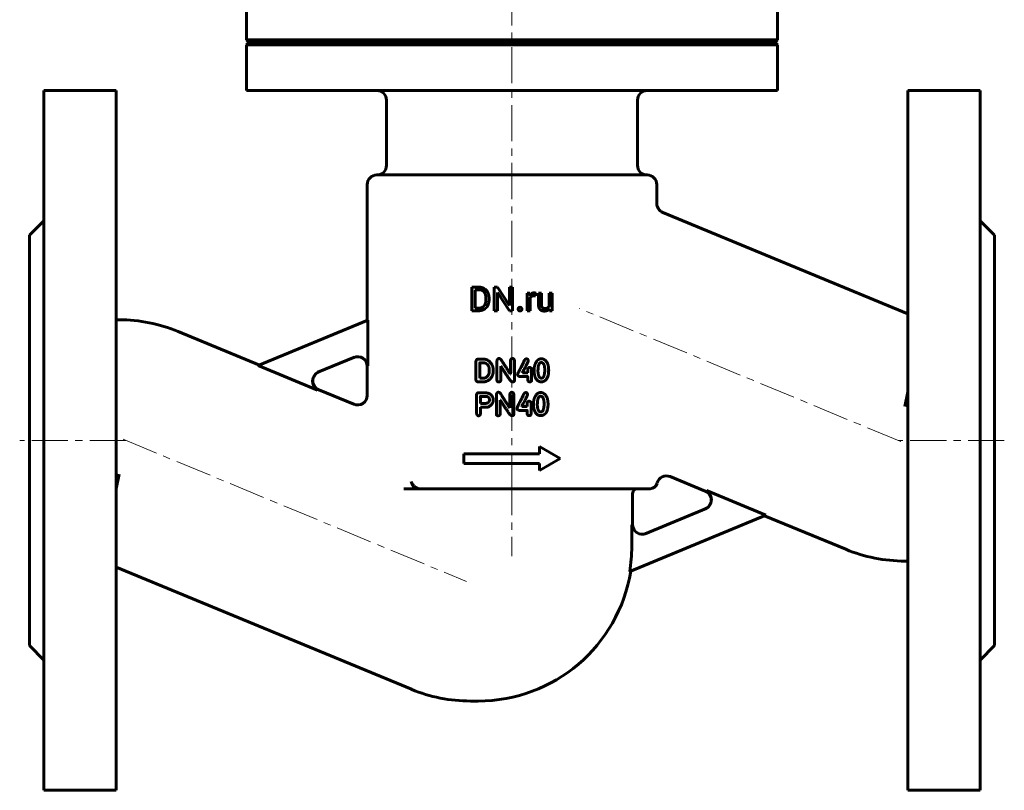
# Model space of a CAD drawing. Header units: millimetres. Extents: x -123 to 123, y -166 to 166.
# Tile 1 of 2: x -102 to 102, y -166 to -6. Entities that reach past the tile are written whole.
import ezdxf

# ---------------------------------------------------------------- set-up
doc = ezdxf.new("R2010")
doc.units = ezdxf.units.MM
for name, pattern in [('K5LT-1', [0]), ('K5LT_AXLED', [12, 7.5, -1.5, 1.5, -1.5]), ('K5LT_BASIC', [0])]:
    doc.linetypes.add(name, pattern=pattern)
doc.layers.add('Системный слой (1)', color=7, linetype='Continuous', true_color=0x6c6c6c)

# ---------------------------------------------------------------- blocks, each defined once
blk = doc.blocks.new('U12')
at = {"layer": 'Системный слой (1)', "color": 143, "linetype": 'K5LT_BASIC', "lineweight": 60, "true_color": 0x33acca}
for p, q in [((-69.15, -70.9), (-52.33, -77.86)), ((-40.03, -82.95), (-32.76, -85.97))]:
    blk.add_line(p, q, dxfattribs=at)
blk = doc.blocks.new('U13')
at = {"layer": 'Системный слой (1)', "color": 143, "linetype": 'K5LT_BASIC', "lineweight": 60, "true_color": 0x33acca}
for p, q in [((40.04, -103.97), (32.77, -100.95)), ((69.15, -116.02), (52.34, -109.06))]:
    blk.add_line(p, q, dxfattribs=at)
blk = doc.blocks.new('U14')
at = {"layer": 'Системный слой (1)', "color": 143, "linetype": 'K5LT_BASIC', "lineweight": 60, "true_color": 0x33acca}
for p, q in [((-30, -68.61), (-30, -40.46)), ((-30, -84.12), (-30, -78.1))]:
    blk.add_line(p, q, dxfattribs=at)

msp = doc.modelspace()

# ---------------------------------------------------------------- linework, layer by layer
at = {"layer": 'Системный слой (1)', "color": 30, "linetype": 'K5LT_AXLED', "lineweight": 18, "true_color": 0xff8000}
for p, q in [((0, 144.04), (0, -103.96)), ((80.56, -93.69), (14.02, -66.13)), ((-80, -93.46), (-102, -93.46)), ((-80.56, -93.23), (-9.44, -122.69)), ((102, -93.46), (80, -93.46)), ((0, -101.46), (0, -117.46))]:
    msp.add_line(p, q, dxfattribs=at)
at = {"layer": 'Системный слой (1)', "color": 143, "linetype": 'K5LT_BASIC', "lineweight": 60, "true_color": 0x33acca}
for p, q in [((-55, -10.46), (-55, -0.96)), ((55, -10.46), (55, -0.96)), ((-55, -10.46), (55, -10.46)), ((-54.5, -10.96), (-55, -10.46)), ((-55, -11.46), (-54.5, -10.96)), ((-55, -20.96), (-55, -11.46)), ((-55, -11.46), (55, -11.46)), ((-54.5, -10.96), (54.5, -10.96)), ((54.5, -10.96), (55, -10.46)), ((55, -11.46), (54.5, -10.96)), ((55, -20.96), (55, -11.46)), ((-97, -20.96), (-82, -20.96)), ((-97, -20.96), (-97, -165.96)), ((-82, -20.96), (-82, -165.96)), ((-55, -20.96), (55, -20.96)), ((97, -20.96), (82, -20.96)), ((82, -20.96), (82, -165.96)), ((97, -20.96), (97, -165.96)), ((-26, -36.46), (-26, -22.96)), ((26, -36.46), (26, -22.96)), ((-28, -38.46), (28, -38.46)), ((30, -44.35), (30, -40.46)), ((82, -67.23), (31.24, -46.2)), ((-100, -50.96), (-97, -47.96)), ((100, -50.96), (97, -47.96)), ((-100, -50.96), (-100, -135.96)), ((100, -50.96), (100, -135.96)), ((-8.29, -61.69), (-6.91, -61.69)), ((-8.29, -66.59), (-8.29, -61.69)), ((-7.65, -66.06), (-7.65, -62.23)), ((-7.65, -62.23), (-6.91, -62.23)), ((-3.66, -66.59), (-3.66, -61.69)), ((-3.66, -61.69), (-3.02, -61.69)), ((-3.02, -61.69), (-0.54, -65.48)), ((-3.02, -62.81), (-0.55, -66.59)), ((-3.02, -66.59), (-3.02, -62.81)), ((-0.54, -61.69), (0.1, -61.69)), ((-0.54, -65.48), (-0.54, -61.69)), ((0.1, -66.59), (0.1, -61.69)), ((3.12, -66.59), (3.12, -62.95)), ((3.12, -62.95), (3.73, -62.95)), ((3.73, -62.95), (3.74, -63.37)), ((4.87, -63.51), (4.88, -62.93)), ((5.49, -65.3), (5.49, -62.95)), ((5.49, -62.95), (6.11, -62.95)), ((6.11, -65.3), (6.11, -62.95)), ((7.73, -62.95), (8.35, -62.95)), ((7.73, -65.6), (7.73, -62.95)), ((8.35, -66.59), (8.35, -62.95)), ((-5.4, -64.29), (-5.4, -63.99)), ((-4.75, -64.29), (-4.75, -64)), ((3.74, -66.59), (3.74, -64)), ((-8.29, -66.59), (-7.65, -66.59)), ((-7.65, -66.06), (-6.97, -66.06)), ((-7.65, -66.59), (-6.97, -66.59)), ((-3.66, -66.59), (-3.02, -66.59)), ((-0.55, -66.59), (0.1, -66.59)), ((3.12, -66.59), (3.74, -66.59)), ((7.74, -66.23), (7.76, -66.59)), ((7.76, -66.59), (8.35, -66.59)), ((-82, -68.46), (-81.39, -68.46)), ((-52.57, -77.96), (-29.85, -68.55)), ((-29.85, -78.03), (-29.85, -68.55)), ((-32.62, -76.19), (-40.25, -79.35)), ((-7.46, -80.94), (-7.46, -77.06)), ((-7.1, -76.62), (-6.98, -76.62)), ((-6.98, -76.62), (-5.86, -76.62)), ((-6.69, -80.57), (-6.68, -77.4)), ((-6.64, -77.36), (-5.91, -77.36)), ((-3.11, -81), (-3.11, -76.94)), ((-0.31, -79.72), (-0.31, -76.96)), ((0.49, -81.11), (0.49, -76.94)), ((-52.57, -77.96), (-40.28, -83.05)), ((-4.7, -79.04), (-4.7, -78.82)), ((-2.33, -81), (-2.33, -78.1)), ((-2.33, -78.1), (-2.29, -78.1)), ((2.21, -79.46), (2.21, -79.38)), ((2.21, -79.46), (3.28, -79.46)), ((3.28, -79.46), (3.28, -78.91)), ((4.07, -80.98), (4.07, -78.71)), ((5.37, -79.02), (5.39, -78.64)), ((7.6, -78.92), (7.6, -78.91)), ((-7.03, -81.34), (-6.01, -81.34)), ((-6.69, -80.57), (-6.65, -80.59)), ((-6.65, -80.59), (-5.91, -80.59)), ((-0.35, -79.72), (-0.31, -79.72)), ((0.07, -81.33), (0.19, -81.33)), ((1.68, -80.24), (3.25, -80.24)), ((3.28, -81), (3.28, -80.27)), ((6.02, -80.54), (6.19, -80.54)), ((-6.93, -83.57), (-5.92, -83.57)), ((81.39, -86.46), (82, -83.41)), ((-7.36, -84), (-7.34, -87.64)), ((-6.52, -84.34), (-5.18, -84.34)), ((-3.24, -88), (-3.24, -83.94)), ((-2.46, -88), (-2.46, -85.1)), ((-2.46, -85.1), (-2.42, -85.1)), ((-0.44, -86.72), (-0.44, -83.96)), ((0.36, -88.11), (0.36, -83.94)), ((5.24, -86.02), (5.26, -85.64)), ((-6.54, -85.74), (-6.5, -85.78)), ((-6.54, -86.54), (-4.97, -86.54)), ((-6.54, -87.88), (-6.54, -86.54)), ((-6.5, -85.78), (-5.47, -85.78)), ((-0.48, -86.72), (-0.44, -86.72)), ((1.55, -87.24), (3.12, -87.24)), ((2.07, -86.46), (2.07, -86.38)), ((2.07, -86.46), (3.15, -86.46)), ((3.15, -86.46), (3.15, -85.91)), ((3.15, -88), (3.15, -87.27)), ((3.94, -87.98), (3.94, -85.71)), ((5.89, -87.54), (6.06, -87.54)), ((7.47, -85.92), (7.47, -85.91)), ((-0.07, -88.33), (0.06, -88.33)), ((5.67, -94.72), (10, -97.22)), ((5.67, -96.22), (5.67, -94.72)), ((-10, -96.22), (5.67, -96.22)), ((-10, -98.22), (-10, -96.22)), ((5.67, -99.72), (10, -97.22)), ((-10, -98.22), (5.67, -98.22)), ((5.67, -99.72), (5.67, -98.22)), ((-81.39, -100.46), (-82, -103.51)), ((-20.25, -103.46), (-22.43, -103.46)), ((-19.25, -103.46), (-20.25, -103.46)), ((-19.25, -103.46), (28.06, -103.46)), ((28.06, -103.46), (28.6, -103.46)), ((52.57, -108.96), (40.29, -103.87)), ((25, -110.9), (25, -104.46)), ((27.6, -112.81), (40.26, -107.57)), ((52.57, -108.96), (24.4, -120.63)), ((24.82, -115.46), (24.82, -110.98)), ((-82, -119.69), (-20.85, -145.02)), ((82, -118.46), (81.39, -118.46)), ((-100, -135.96), (-97, -138.96)), ((100, -135.96), (97, -138.96)), ((-8.61, -147.46), (-7, -147.46)), ((-97, -165.96), (-82, -165.96)), ((97, -165.96), (82, -165.96))]:
    msp.add_line(p, q, dxfattribs=at)
for centre, radius, start, end in [((-28, -22.96), 2, 0, 90), ((28, -22.96), 2, 90, 180), ((-28, -36.46), 2, 270, 0), ((28, -36.46), 2, 180, 270), ((-28, -40.46), 2, 90, 180), ((28, -40.46), 2, 0, 90), ((32, -44.35), 2, 180, 247.5), ((-81.39, -100.46), 32, 67.5, 90), ((-32, -78.1), 2, 0, 112.5), ((-39.27, -81.11), 2, 112.5, 247.5), ((-32, -84.12), 2, 247.5, 0), ((127.26, -38.33), 161.25, 203.2405, 203.8219), ((32, -102.8), 2, 67.5, 164.4882), ((26, -104.46), 1, 90, 180), ((28.6, -101.96), 1.5, 270, 346.074), ((39.27, -105.81), 2, 292.5, 67.5), ((27, -110.9), 2, 180, 292.5), ((-7, -115.46), 31.82, 350.6317, 0), ((81.39, -86.46), 32, 247.5, 270), ((-7, -115.46), 32, 270, 350.8326), ((-8.61, -115.46), 32, 247.5, 270)]:
    msp.add_arc(centre, radius, start, end, dxfattribs=at)
for points in [[(-4.75, -64), (-4.75, -63.46), (-5.06, -62.61), (-5.64, -62.01), (-6.43, -61.69), (-6.91, -61.69)], [(-5.4, -63.99), (-5.4, -63.57), (-5.6, -62.91), (-5.99, -62.46), (-6.55, -62.23), (-6.91, -62.23)], [(4.88, -62.93), (4.84, -62.91), (4.67, -62.88), (4.6, -62.88)], [(-6.97, -66.06), (-6.45, -66.06), (-5.75, -65.62), (-5.4, -64.82), (-5.4, -64.29)], [(-6.97, -66.59), (-6.46, -66.59), (-5.64, -66.27), (-5.06, -65.67), (-4.75, -64.82), (-4.75, -64.29)], [(4.19, -63.55), (4.36, -63.48), (4.57, -63.48)], [(4.57, -63.48), (4.66, -63.48), (4.8, -63.49), (4.87, -63.51)], [(1.38, -65.99), (1.28, -66.1), (1.28, -66.26)], [(1.28, -66.26), (1.28, -66.41), (1.38, -66.52)], [(1.67, -65.88), (1.48, -65.88), (1.38, -65.99)], [(1.38, -66.52), (1.48, -66.63), (1.67, -66.63)], [(1.95, -65.99), (1.85, -65.88), (1.67, -65.88)], [(1.67, -66.63), (1.85, -66.63), (1.95, -66.52)], [(2.05, -66.26), (2.05, -66.1), (1.95, -65.99)], [(1.95, -66.52), (2.05, -66.41), (2.05, -66.26)], [(5.49, -65.3), (5.49, -65.66), (5.57, -65.92)], [(5.57, -65.92), (5.66, -66.18), (5.82, -66.34)], [(5.82, -66.34), (5.98, -66.5), (6.2, -66.58)], [(6.17, -65.71), (6.11, -65.55), (6.11, -65.3)], [(6.32, -65.96), (6.22, -65.87), (6.17, -65.71)], [(6.2, -66.58), (6.42, -66.65), (6.68, -66.65)], [(6.78, -66.13), (6.65, -66.13), (6.41, -66.05), (6.32, -65.96)], [(6.68, -66.65), (7.07, -66.65), (7.34, -66.53)], [(7.41, -65.97), (7.17, -66.13), (6.78, -66.13)], [(7.34, -66.53), (7.58, -66.41), (7.74, -66.23)], [(7.73, -65.6), (7.62, -65.83), (7.41, -65.97)], [(-7.1, -76.62), (-7.4, -76.64), (-7.46, -77.06)], [(-6.64, -77.36), (-6.68, -77.37), (-6.68, -77.4)], [(-5.63, -77.4), (-5.81, -77.36), (-5.91, -77.36)], [(-4.12, -77.83), (-4.82, -76.62), (-5.86, -76.62)], [(-4.7, -78.82), (-4.7, -77.77), (-5.63, -77.4)], [(-2.66, -76.48), (-3.03, -76.48), (-3.11, -76.94)], [(-2.01, -77.15), (-2.33, -76.48), (-2.66, -76.48)], [(-0.35, -79.72), (-1.25, -78.3), (-2.01, -77.15)], [(0.14, -76.49), (-0.31, -76.49), (-0.31, -76.96)], [(0.49, -76.94), (0.49, -76.49), (0.14, -76.49)], [(2.63, -76.81), (1.17, -79.63), (1.17, -79.76)], [(2.21, -79.38), (3.38, -77.03), (3.38, -76.98)], [(2.97, -76.54), (2.63, -76.65), (2.63, -76.81)], [(3.38, -76.98), (3.33, -76.54), (2.97, -76.54)], [(4.9, -77.44), (4.59, -78.04), (4.57, -78.87)], [(5.55, -76.66), (5.2, -76.84), (4.9, -77.44)], [(6.06, -77.31), (5.49, -77.31), (5.39, -78.64)], [(6.04, -76.53), (5.73, -76.58), (5.55, -76.66)], [(7.42, -77.62), (6.93, -76.53), (6.04, -76.53)], [(6.79, -78.91), (6.79, -77.31), (6.06, -77.31)], [(-5.19, -81.19), (-3.88, -80.5), (-3.88, -79.04)], [(-4.89, -79.9), (-4.7, -79.56), (-4.7, -79.04)], [(-3.88, -79.04), (-3.88, -78.3), (-4.12, -77.83)], [(-2.29, -78.1), (-1.84, -78.86), (-0.74, -80.48)], [(3.69, -78.33), (3.28, -78.33), (3.28, -78.91)], [(4.07, -78.71), (4.07, -78.42), (3.69, -78.33)], [(4.57, -78.87), (4.57, -79.57), (4.77, -80.25)], [(5.37, -79.02), (5.45, -80.54), (6.02, -80.54)], [(6.19, -80.54), (6.58, -80.54), (6.75, -79.54)], [(6.44, -81.27), (7.6, -80.87), (7.6, -78.92)], [(6.75, -79.54), (6.79, -79.1), (6.79, -78.91)], [(7.6, -78.91), (7.6, -78.32), (7.42, -77.62)], [(-7.46, -80.94), (-7.44, -81.29), (-7.03, -81.34)], [(-6.01, -81.34), (-5.71, -81.34), (-5.19, -81.19)], [(-5.91, -80.59), (-5.34, -80.59), (-4.89, -79.9)], [(-3.11, -81), (-3.11, -81.34), (-2.74, -81.34)], [(-2.74, -81.34), (-2.33, -81.34), (-2.33, -81)], [(-0.74, -80.48), (-0.2, -81.33), (0.07, -81.33)], [(0.19, -81.33), (0.49, -81.33), (0.49, -81.11)], [(1.17, -79.76), (1.17, -80.16), (1.68, -80.24)], [(3.25, -80.24), (3.28, -80.24), (3.28, -80.27)], [(3.28, -81), (3.3, -81.28), (3.69, -81.33)], [(3.69, -81.33), (4.07, -81.31), (4.07, -80.98)], [(4.77, -80.25), (5.2, -81.32), (6.04, -81.32)], [(6.04, -81.32), (6.28, -81.32), (6.44, -81.27)], [(-6.93, -83.57), (-7.26, -83.57), (-7.36, -84)], [(-4.26, -84.08), (-4.67, -83.56), (-5.92, -83.57)], [(-2.79, -83.48), (-3.16, -83.48), (-3.24, -83.94)], [(-2.14, -84.15), (-2.46, -83.48), (-2.79, -83.48)], [(0, -83.49), (-0.44, -83.49), (-0.44, -83.96)], [(0.36, -83.94), (0.36, -83.49), (0, -83.49)], [(2.84, -83.54), (2.49, -83.65), (2.49, -83.81)], [(3.24, -83.98), (3.2, -83.54), (2.84, -83.54)], [(5.91, -83.53), (5.6, -83.58), (5.42, -83.66)], [(7.29, -84.62), (6.8, -83.53), (5.91, -83.53)], [(-6.52, -84.34), (-6.56, -84.35), (-6.56, -84.38)], [(-6.56, -84.38), (-6.54, -85.5), (-6.54, -85.74)], [(-5.47, -85.78), (-4.67, -85.78), (-4.67, -85.01)], [(-4.67, -85.01), (-4.67, -84.56), (-5.18, -84.34)], [(-4.97, -86.54), (-3.89, -86.07), (-3.89, -85.1)], [(-3.89, -85.1), (-3.85, -84.6), (-4.26, -84.08)], [(-2.42, -85.1), (-1.97, -85.86), (-0.87, -87.48)], [(-0.48, -86.72), (-1.38, -85.3), (-2.14, -84.15)], [(2.49, -83.81), (1.04, -86.63), (1.04, -86.76)], [(2.07, -86.38), (3.24, -84.03), (3.24, -83.98)], [(3.55, -85.33), (3.15, -85.33), (3.15, -85.91)], [(3.94, -85.71), (3.94, -85.42), (3.55, -85.33)], [(4.76, -84.44), (4.46, -85.04), (4.44, -85.87)], [(5.42, -83.66), (5.07, -83.84), (4.76, -84.44)], [(5.93, -84.31), (5.36, -84.31), (5.26, -85.64)], [(6.65, -85.91), (6.65, -84.31), (5.93, -84.31)], [(7.47, -85.91), (7.47, -85.32), (7.29, -84.62)], [(-7.34, -87.64), (-7.34, -88.35), (-6.93, -88.35)], [(-0.87, -87.48), (-0.33, -88.33), (-0.07, -88.33)], [(1.04, -86.76), (1.04, -87.16), (1.55, -87.24)], [(3.12, -87.24), (3.15, -87.24), (3.15, -87.27)], [(4.44, -85.87), (4.44, -86.57), (4.64, -87.25)], [(4.64, -87.25), (5.07, -88.32), (5.91, -88.32)], [(5.24, -86.02), (5.31, -87.54), (5.89, -87.54)], [(6.06, -87.54), (6.45, -87.54), (6.62, -86.54)], [(6.31, -88.27), (7.47, -87.87), (7.47, -85.92)], [(6.62, -86.54), (6.65, -86.1), (6.65, -85.91)], [(-6.93, -88.35), (-6.58, -88.35), (-6.54, -87.88)], [(-3.24, -88), (-3.24, -88.34), (-2.87, -88.34)], [(-2.87, -88.34), (-2.46, -88.34), (-2.46, -88)], [(0.06, -88.33), (0.36, -88.33), (0.36, -88.11)], [(3.15, -88), (3.17, -88.28), (3.56, -88.33)], [(3.56, -88.33), (3.94, -88.31), (3.94, -87.98)], [(5.91, -88.32), (6.15, -88.32), (6.31, -88.27)]]:
    msp.add_open_spline(points, degree=2, dxfattribs=at)
for points, degree, knots in [([(4.6, -62.88), (4.31, -62.88), (3.88, -63.14), (3.74, -63.36), (3.74, -63.37)], 2, [0, 0, 0, 1.487631, 2.975263, 3, 3, 3]), ([(3.74, -64), (3.81, -63.85), (4.03, -63.62), (4.19, -63.55)], 2, [0, 0, 0, 0.967608, 2, 2, 2]), ([(-20.91, -101.96), (-20.84, -102.12), (-20.7, -102.37), (-20.48, -102.68), (-20.29, -102.89), (-20.13, -103.05), (-19.98, -103.17), (-19.83, -103.27), (-19.67, -103.36), (-19.49, -103.43), (-19.35, -103.46), (-19.27, -103.46), (-19.25, -103.46)], 3, [0, 0, 0, 0, 2.770011, 4.567181, 5.763559, 7.147648, 8.096766, 8.77859, 10.12555, 11.173768, 12.494648, 13, 13, 13, 13])]:
    msp.add_open_spline(points, degree=degree, knots=knots, dxfattribs=at)
at = {"layer": 'Системный слой (1)', "color": 7, "linetype": 'K5LT-1'}
for points, knots in [([(-32.62, -76.19), (-32.59, -76.18), (-32.52, -76.15), (-32.38, -76.1), (-32.2, -76.06), (-32.05, -76.04), (-31.88, -76.03), (-31.78, -76.03), (-31.61, -76.05), (-31.51, -76.06), (-31.42, -76.08), (-31.39, -76.09), (-31.34, -76.1), (-31.25, -76.13), (-31.1, -76.18), (-30.95, -76.24), (-30.82, -76.32), (-30.7, -76.39), (-30.57, -76.49), (-30.44, -76.61), (-30.32, -76.74), (-30.23, -76.86), (-30.15, -76.97), (-30.09, -77.08), (-30.03, -77.19), (-29.98, -77.31), (-29.94, -77.43), (-29.91, -77.54), (-29.88, -77.66), (-29.86, -77.77), (-29.85, -77.87), (-29.85, -77.95), (-29.85, -78), (-29.85, -78.03)], [0, 0, 0, 0, 0.445487, 0.890974, 1.781948, 2.672923, 2.812188, 3.795037, 3.897322, 4.927321, 4.980984, 5.070156, 5.2485, 5.605187, 6.318562, 7.075388, 7.633538, 8.191688, 8.765131, 9.566696, 10.382863, 10.912073, 11.454812, 11.977929, 12.497119, 13.009168, 13.521216, 14.036295, 14.467478, 14.946024, 15.3867, 15.69335, 16, 16, 16, 16]), ([(-40.25, -79.35), (-40.28, -79.36), (-40.35, -79.39), (-40.44, -79.44), (-40.53, -79.49), (-40.65, -79.57), (-40.79, -79.67), (-40.95, -79.82), (-41.09, -79.98), (-41.19, -80.12), (-41.27, -80.26), (-41.33, -80.38), (-41.39, -80.52), (-41.43, -80.65), (-41.45, -80.74), (-41.47, -80.83), (-41.5, -80.97), (-41.52, -81.18), (-41.5, -81.43), (-41.47, -81.61), (-41.44, -81.74), (-41.41, -81.86), (-41.36, -81.99), (-41.29, -82.13), (-41.23, -82.24), (-41.15, -82.35), (-41.07, -82.47), (-40.95, -82.6), (-40.82, -82.72), (-40.66, -82.84), (-40.54, -82.92), (-40.45, -82.97), (-40.37, -83.01), (-40.32, -83.03), (-40.28, -83.05)], [0, 0, 0, 0, 0.406081, 0.812161, 1.252103, 1.692044, 2.564055, 3.341487, 4.306135, 5.145106, 5.41185, 6.216612, 6.753478, 7.290344, 7.827211, 7.882339, 8.448747, 9.45703, 10.459867, 11.458494, 11.668689, 12.08908, 12.885553, 13.417112, 13.945291, 14.457346, 14.967957, 15.726268, 16.484579, 17.24289, 18.042971, 18.282228, 18.521485, 19, 19, 19, 19]), ([(40.26, -107.57), (40.29, -107.56), (40.35, -107.53), (40.44, -107.48), (40.53, -107.43), (40.66, -107.35), (40.79, -107.25), (40.95, -107.1), (41.09, -106.94), (41.19, -106.8), (41.27, -106.66), (41.33, -106.54), (41.39, -106.4), (41.43, -106.27), (41.46, -106.18), (41.48, -106.09), (41.5, -105.95), (41.52, -105.74), (41.51, -105.49), (41.48, -105.31), (41.44, -105.18), (41.41, -105.07), (41.36, -104.93), (41.29, -104.79), (41.23, -104.68), (41.16, -104.57), (41.07, -104.45), (40.96, -104.33), (40.82, -104.2), (40.67, -104.08), (40.54, -104), (40.45, -103.95), (40.38, -103.91), (40.32, -103.89), (40.29, -103.87)], [0, 0, 0, 0, 0.406081, 0.812161, 1.252103, 1.692044, 2.564055, 3.341487, 4.306135, 5.145106, 5.41185, 6.216612, 6.753478, 7.290344, 7.827211, 7.882339, 8.448747, 9.45703, 10.459867, 11.458494, 11.668689, 12.08908, 12.885553, 13.417112, 13.945291, 14.457346, 14.967957, 15.726268, 16.484579, 17.24289, 18.042971, 18.282228, 18.521485, 19, 19, 19, 19]), ([(27.6, -112.81), (27.57, -112.83), (27.5, -112.85), (27.36, -112.9), (27.18, -112.94), (27.02, -112.96), (26.86, -112.97), (26.76, -112.97), (26.59, -112.96), (26.49, -112.94), (26.4, -112.92), (26.37, -112.92), (26.32, -112.9), (26.21, -112.88), (26.07, -112.83), (25.92, -112.76), (25.8, -112.69), (25.68, -112.61), (25.55, -112.52), (25.42, -112.4), (25.28, -112.26), (25.18, -112.11), (25.08, -111.97), (25.01, -111.84), (24.96, -111.7), (24.91, -111.58), (24.88, -111.47), (24.86, -111.35), (24.84, -111.25), (24.83, -111.14), (24.82, -111.06), (24.82, -111), (24.82, -110.98)], [0, 0, 0, 0, 0.445301, 0.890602, 1.781203, 2.671805, 2.810481, 3.792547, 3.894725, 4.927445, 4.981028, 5.074426, 5.261223, 5.634816, 6.382003, 7.06731, 7.62429, 8.181271, 8.753457, 9.552918, 10.366924, 11.178187, 11.712048, 12.475964, 12.986691, 13.497418, 14.010886, 14.442382, 14.919994, 15.360317, 15.680158, 16, 16, 16, 16])]:
    msp.add_open_spline(points, degree=3, knots=knots, dxfattribs=at)

# ---------------------------------------------------------------- block references
at = {"layer": 'Системный слой (1)'}
for name in ['U14', 'U12', 'U13']:
    msp.add_blockref(name, (0, 0), dxfattribs=at)

doc.saveas('drawing.dxf')
